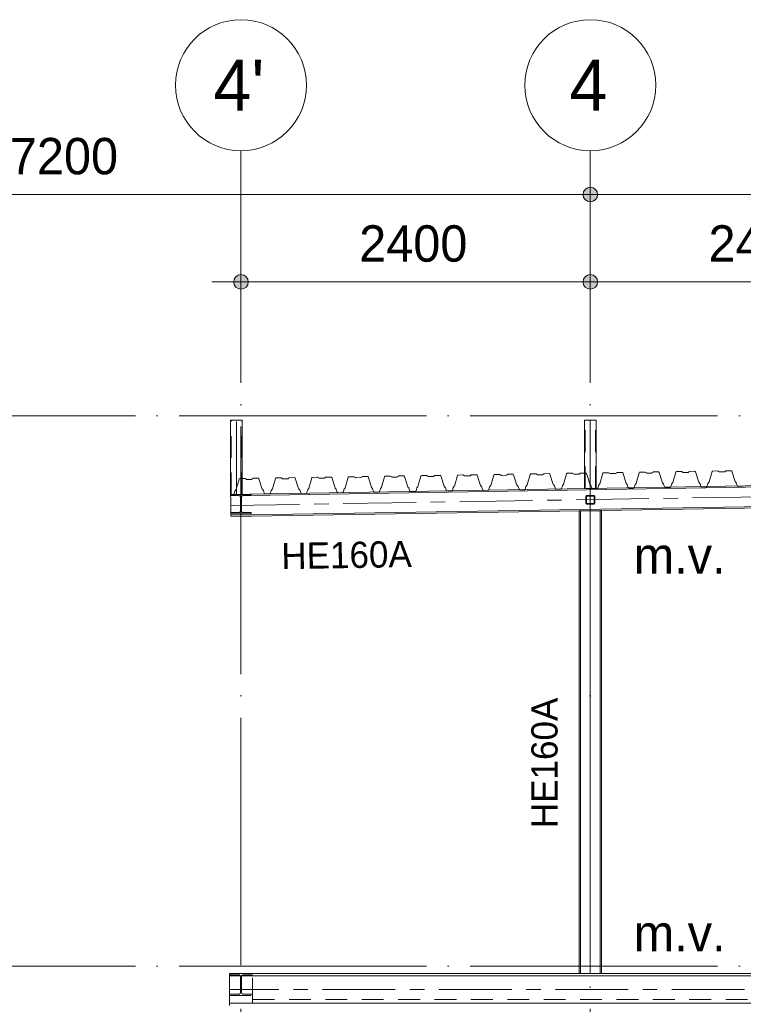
# Model space of a CAD drawing. Header units: millimetres. Extents: x 4517 to 474157, y -4632 to 9900.
# Tile 103 of 114: x 413806 to 418778, y 3138 to 9900. Entities that reach past the tile are written whole.
import ezdxf

# ---------------------------------------------------------------- set-up
doc = ezdxf.new("R2010")
doc.units = ezdxf.units.MM
for name, pattern in [('WSP_hartlijn', [800, 500, -100, 100, -100]), ('WSP_hhidden', [250, 150, -100]), ('WSP_stramienlijn', [2000, 1700, -150, 0, -150])]:
    doc.linetypes.add(name, pattern=pattern)
for name, color, linetype, lineweight in [('00_algemeen - hartlijn', 7, 'WSP_hartlijn', 13), ('00_algemeen - hhidden - 0_13mm', 7, 'WSP_hhidden', 13), ('00_maatvoering', 8, 'Continuous', 13), ('00_maatvoering-100', 8, 'Continuous', 13), ('00_text', 7, 'Continuous', 13), ('07_stramien', 4, 'Continuous', 13), ('07_stramien - levels', 7, 'Continuous', 13), ('23_vloeren', 2, 'Continuous', 18), ('28_hoofddraagconstructies - kolommen en liggers', 1, 'Continuous', 13), ('28_hoofddraagconstructies - kolommen en liggers - staal', 1, 'Continuous', 13), ('28_hoofddraagconstructies - tags', 7, 'Continuous', 18)]:
    doc.layers.add(name, color=color, linetype=linetype, lineweight=lineweight)
doc.styles.add('Revittext', font='txt', dxfattribs={"height": 250})
doc.styles.add('Revittext_1', font='txt', dxfattribs={"height": 180})
doc.styles.add('Revittext_2', font='txt', dxfattribs={"height": 350})
doc.dimstyles.new('WSP_25_-_transparant', dxfattribs={"dimscale": 304.8, "dimtxt": 252.223969, "dimasz": 1.312336, "dimexe": 0.656168, "dimexo": 0.0625, "dimgap": 0.213255, "dimtad": 1, "dimdec": 0, "dimzin": 0, "dimdsep": 46, "dimtxsty": 'Revittext', "dimblk1": 'DOTSMALL', "dimblk2": 'DOTSMALL', "dimsah": 1, "dimcen": 0.09, "dimdle": 0.656168, "dimazin": 0, "dimtfac": 1, "dimtdec": 4, "dimtix": 1, "dimtmove": 0, "dimatfit": 3, "dimfxl": 0.656168, "dimfxlon": 1, "dimtvp": 1, "dimtolj": 1, "dimtzin": 0, "dimarcsym": 2})

# ---------------------------------------------------------------- blocks, each defined once
blk = doc.blocks.new('28_WSP_SC_staal - HE v21-0 - HE160A - S235-1336410-as H')
at = {"layer": '00_algemeen - hartlijn'}
blk.add_line((-26600, 3350), (-26600, 6527.1), dxfattribs=at)
blk = doc.blocks.new('28_WSP_SF_staal - HE v21-0 - HE160A-1335089-as H')
at = {"layer": '00_algemeen - hartlijn'}
blk.add_line((-15798.9, 6782), (-29069.8, 6563.7), dxfattribs=at)
blk = doc.blocks.new('28_WSP_SC_staal - RHS v18-0 - SHSC 80x80x4 - S275-1295137-as H')
at = {"layer": '00_algemeen - hartlijn'}
blk.add_line((-26600, 6681), (-26600, 7150), dxfattribs=at)
at = {"layer": '00_algemeen - hhidden - 0_13mm'}
for p, q in [((-26636, 6681), (-26636, 7150)), ((-26564, 6681), (-26564, 7150))]:
    blk.add_line(p, q, dxfattribs=at)
blk = doc.blocks.new('28_WSP_SF_staal - HE v21-0 - HE140A-1179055-as H')
at = {"layer": '28_hoofddraagconstructies - kolommen en liggers', "linetype": 'WSP_hhidden'}
for p, q in [((-29070, 6640), (-29070, 6631.5)), ((-29070, 6631.5), (-29023.3, 6631.5)), ((-29017.3, 6631.5), (-29014.8, 6631.5)), ((-28930, 6640), (-28991.1, 6640)), ((-28985.3, 6631.5), (-28930, 6631.5)), ((-28930, 6631.5), (-28930, 6640)), ((-29002.8, 6619.5), (-29002.8, 6527.5)), ((-28997.3, 6527.5), (-28997.3, 6619.5)), ((-29014.8, 6515.5), (-29070, 6515.5)), ((-29070, 6507), (-28930, 6507)), ((-28930, 6515.5), (-28985.3, 6515.5)), ((-28930, 6507), (-28930, 6515.5))]:
    blk.add_line(p, q, dxfattribs=at)
for centre, start, end in [((-29014.8, 6619.5), 0, 90), ((-28985.3, 6619.5), 90, 180), ((-29014.8, 6527.5), 270, 0), ((-28985.3, 6527.5), 180, 270)]:
    blk.add_arc(centre, 12, start, end, dxfattribs=at)
at = {"layer": '28_hoofddraagconstructies - kolommen en liggers - staal'}
blk.add_line((-29070, 6515.5), (-29070, 6507), dxfattribs=at)
blk = doc.blocks.new('28_WSP_SF_staal - HE v21-0 - HE220B-1384946-as H')
at = {"layer": '00_algemeen - hartlijn'}
blk.add_line((-19140, 3240), (-29080, 3240), dxfattribs=at)
blk = doc.blocks.new('28_WSP_SF_staal - RHS v18-0 - SHSC 60x60x4 - S275-1328992-as H')
at = {"layer": '28_hoofddraagconstructies - kolommen en liggers', "linetype": 'WSP_hhidden'}
for p, q in [((-26578, 6632.3), (-26622, 6632.3)), ((-26622, 6628.3), (-26578, 6628.3)), ((-26600, 6633.1), (-26600, 6632.3)), ((-26630, 6624.3), (-26630, 6580.3)), ((-26626, 6580.3), (-26626, 6624.3)), ((-26578, 6576.3), (-26622, 6576.3)), ((-26622, 6572.3), (-26578, 6572.3)), ((-26574, 6624.3), (-26574, 6580.3)), ((-26570, 6580.3), (-26570, 6624.3))]:
    blk.add_line(p, q, dxfattribs=at)
for centre, major_axis, start_param, end_param in [((-26622, 6624.3), (8, 0), 1.570796, 3.141593), ((-26622, 6624.3), (4, 0), 1.570796, 3.141593), ((-26578, 6624.3), (8, 0), 0, 1.570796), ((-26578, 6624.3), (4, 0), 0, 1.570796), ((-26622, 6580.3), (8, 0), 3.141593, 4.712389), ((-26622, 6580.3), (4, 0), 3.141593, 4.712389), ((-26578, 6580.3), (8, 0), 4.712389, 6.283185), ((-26578, 6580.3), (4, 0), 4.712389, 6.283185)]:
    blk.add_ellipse(centre, major_axis=major_axis, ratio=0.999999, start_param=start_param, end_param=end_param, dxfattribs=at)
at = {"layer": '28_hoofddraagconstructies - kolommen en liggers - staal'}
for p, q in [((-26630, 6630.2), (-26630, 6624.3)), ((-26570, 6624.3), (-26570, 6630.2))]:
    blk.add_line(p, q, dxfattribs=at)
blk = doc.blocks.new('28_WSP_SC_staal - RHS v18-0 - SHSC 80x80x4 - S275-1200027-as H')
at = {"layer": '00_algemeen - hartlijn'}
blk.add_line((-29031.1, 6640.3), (-29031.1, 7150), dxfattribs=at)
at = {"layer": '00_algemeen - hhidden - 0_13mm'}
for p, q in [((-29067.1, 6640), (-29067.1, 7150)), ((-28995.1, 6640.9), (-28995.1, 7150))]:
    blk.add_line(p, q, dxfattribs=at)
at = {"layer": '28_hoofddraagconstructies - kolommen en liggers', "linetype": 'WSP_hhidden'}
for p, q in [((-28999.1, 6640), (-29047.7, 6640)), ((-29031.1, 6640), (-29031.1, 6640.3)), ((-28991.1, 6640), (-28999.1, 6640)), ((-28995.1, 6640), (-28995.1, 6640.9)), ((-28991.1, 6640), (-28991.1, 6640.9))]:
    blk.add_line(p, q, dxfattribs=at)
at = {"layer": '28_hoofddraagconstructies - kolommen en liggers - staal'}
for p, q in [((-29071.1, 7150), (-29071.1, 6640)), ((-29071.1, 7150), (-29063.1, 7150)), ((-29063.1, 7150), (-28999.1, 7150)), ((-28999.1, 7150), (-28991.1, 7150)), ((-28991.1, 6641), (-28991.1, 7150)), ((-29063.1, 6640), (-29071.1, 6640)), ((-29053.8, 6640), (-29063.1, 6640))]:
    blk.add_line(p, q, dxfattribs=at)
blk = doc.blocks.new('Floors 3 - Floors 3-1340461-as H')
at = {"layer": '23_vloeren', "linetype": 'WSP_hhidden', "lineweight": 13}
for p, q in [((-28920, 3170), (-2860, 3170)), ((-28920, 3164), (-28920, 3170)), ((-28920, 3146), (-28920, 3164))]:
    blk.add_line(p, q, dxfattribs=at)
blk = doc.blocks.new('Grid - Stramienbol 9_0mm-3500-as H')
at = {"layer": '07_stramien'}
blk.add_circle((-5000, 9450), 450, dxfattribs=at)
blk = doc.blocks.new('DIMBLOCK117-as H')
at = {"layer": '00_maatvoering-100'}
h = blk.add_hatch(color=256, dxfattribs=at)
edge = h.paths.add_edge_path()
edge.add_arc((417726.9, 8699.4), 50, 0, 360)
h = blk.add_hatch(color=256, dxfattribs=at)
edge = h.paths.add_edge_path()
edge.add_arc((424926.9, 8699.4), 50, 0, 360)
for p, q in [((417726.9, 8499.4), (417726.9, 8899.4)), ((424926.9, 8499.4), (424926.9, 8899.4)), ((424926.9, 8699.4), (417726.9, 8699.4)), ((417726.9, 8699.4), (417726.9, 8499.4)), ((424926.9, 8699.4), (424926.9, 8499.4))]:
    blk.add_line(p, q, dxfattribs=at)
for centre in [(417726.9, 8699.4), (424926.9, 8699.4)]:
    blk.add_circle(centre, 50, dxfattribs=at)
at = {"layer": '00_maatvoering-100', "color": 0, "insert": (420938.8, 9088.1), "char_height": 250, "width": 931.288, "attachment_point": 1, "line_spacing_factor": 0.931288, "style": 'Revittext'}
blk.add_mtext('7200', dxfattribs=at)
blk = doc.blocks.new('_DotSmall')
at = {"color": 0, "linetype": 'ByBlock', "const_width": 0.5}
blk.add_lwpolyline([(-0.0625, 0, 1), (0.0625, 0, 1)], format="xyb", close=True, dxfattribs=at)
blk = doc.blocks.new('DIMBLOCK118-as H')
at = {"layer": '00_maatvoering-100'}
h = blk.add_hatch(color=256, dxfattribs=at)
edge = h.paths.add_edge_path()
edge.add_arc((410526.9, 8699.4), 50, 0, 360)
h = blk.add_hatch(color=256, dxfattribs=at)
edge = h.paths.add_edge_path()
edge.add_arc((417726.9, 8699.4), 50, 0, 360)
for p, q in [((410526.9, 8499.4), (410526.9, 8899.4)), ((417726.9, 8499.4), (417726.9, 8899.4)), ((417726.9, 8699.4), (410526.9, 8699.4)), ((410526.9, 8699.4), (410526.9, 8499.4)), ((417726.9, 8699.4), (417726.9, 8499.4))]:
    blk.add_line(p, q, dxfattribs=at)
for centre in [(410526.9, 8699.4), (417726.9, 8699.4)]:
    blk.add_circle(centre, 50, dxfattribs=at)
at = {"layer": '00_maatvoering-100', "color": 0, "insert": (413738.8, 9088.1), "char_height": 250, "width": 931.288, "attachment_point": 1, "line_spacing_factor": 0.931288, "style": 'Revittext'}
blk.add_mtext('7200', dxfattribs=at)
blk = doc.blocks.new('DIMBLOCK121-as H')
at = {"layer": '00_maatvoering-100'}
h = blk.add_hatch(color=256, dxfattribs=at)
edge = h.paths.add_edge_path()
edge.add_arc((417726.9, 8099.4), 50, 0, 360)
h = blk.add_hatch(color=256, dxfattribs=at)
edge = h.paths.add_edge_path()
edge.add_arc((420126.9, 8099.4), 50, 0, 360)
for p, q in [((417726.9, 7899.4), (417726.9, 8299.4)), ((420126.9, 7899.4), (420126.9, 8299.4)), ((420126.9, 8099.4), (417726.9, 8099.4)), ((417726.9, 8099.4), (417726.9, 7899.4)), ((420126.9, 8099.4), (420126.9, 7899.4))]:
    blk.add_line(p, q, dxfattribs=at)
for centre in [(417726.9, 8099.4), (420126.9, 8099.4)]:
    blk.add_circle(centre, 50, dxfattribs=at)
at = {"layer": '00_maatvoering-100', "color": 0, "insert": (418538.8, 8488.1), "char_height": 250, "width": 931.288, "attachment_point": 1, "line_spacing_factor": 0.931288, "style": 'Revittext'}
blk.add_mtext('2400', dxfattribs=at)
blk = doc.blocks.new('DIMBLOCK122-as H')
at = {"layer": '00_maatvoering-100'}
h = blk.add_hatch(color=256, dxfattribs=at)
edge = h.paths.add_edge_path()
edge.add_arc((415326.9, 8099.4), 50, 0, 360)
h = blk.add_hatch(color=256, dxfattribs=at)
edge = h.paths.add_edge_path()
edge.add_arc((417726.9, 8099.4), 50, 0, 360)
for p, q in [((415326.9, 7899.4), (415326.9, 8299.4)), ((417726.9, 7899.4), (417726.9, 8299.4)), ((417726.9, 8099.4), (415126.9, 8099.4)), ((415326.9, 8099.4), (415326.9, 7899.4)), ((417726.9, 8099.4), (417726.9, 7899.4))]:
    blk.add_line(p, q, dxfattribs=at)
for centre in [(415326.9, 8099.4), (417726.9, 8099.4)]:
    blk.add_circle(centre, 50, dxfattribs=at)
at = {"layer": '00_maatvoering-100', "color": 0, "insert": (416138.8, 8488.1), "char_height": 250, "width": 931.288, "attachment_point": 1, "line_spacing_factor": 0.931288, "style": 'Revittext'}
blk.add_mtext('2400', dxfattribs=at)

msp = doc.modelspace()

# ---------------------------------------------------------------- linework, layer by layer
at = {"layer": '07_stramien', "linetype": 'WSP_stramienlijn'}
for p, q in [((415326.9, -4594.5), (415326.9, 9000)), ((417726.9, -4594.5), (417726.9, 9000))]:
    msp.add_line(p, q, dxfattribs=at)
at = {"layer": '07_stramien - levels', "linetype": 'WSP_stramienlijn'}
for p, q in [((404900.7, 7180), (445344.7, 7180)), ((404900.7, 3400), (445344.7, 3400))]:
    msp.add_line(p, q, dxfattribs=at)
at = {"layer": '23_vloeren'}
for p, q in [((416158.5, 6761.4), (416159.8, 6762.1)), ((416159.8, 6762.1), (416161.3, 6762.3)), ((416161.3, 6762.3), (416195.1, 6762.8)), ((416195.1, 6762.8), (416198.1, 6761.9)), ((416313.6, 6761.2), (416315.4, 6763.8)), ((416315.4, 6763.8), (416318.3, 6764.8)), ((416318.3, 6764.8), (416352.2, 6765.3)), ((416352.2, 6765.3), (416353.6, 6765.1)), ((416353.6, 6765.1), (416355, 6764.5)), ((416355, 6764.5), (416363, 6759.4)), ((416400.6, 6760), (416408.5, 6765.4)), ((416408.5, 6765.4), (416409.8, 6766)), ((416409.8, 6766), (416411.2, 6766.3)), ((416411.2, 6766.3), (416445.1, 6766.8)), ((416445.1, 6766.8), (416448.1, 6765.9)), ((416448.1, 6765.9), (416449.9, 6763.3)), ((416449.9, 6763.3), (416472.8, 6692.5)), ((416542.9, 6693.6), (416563.6, 6765.1)), ((416563.6, 6765.1), (416565.3, 6767.7)), ((416565.3, 6767.7), (416568.3, 6768.8)), ((416568.3, 6768.8), (416602.1, 6769.3)), ((416602.1, 6769.3), (416603.6, 6769.1)), ((416603.6, 6769.1), (416604.9, 6768.5)), ((416604.9, 6768.5), (416613, 6763.3)), ((416613, 6763.3), (416614.3, 6762.7)), ((416614.3, 6762.7), (416615.8, 6762.5)), ((416615.8, 6762.5), (416647.8, 6763)), ((416647.8, 6763), (416649.3, 6763.3)), ((416649.3, 6763.3), (416650.6, 6763.9)), ((416650.6, 6763.9), (416658.5, 6769.3)), ((416658.5, 6769.3), (416659.8, 6770)), ((416659.8, 6770), (416661.2, 6770.2)), ((416661.2, 6770.2), (416695.1, 6770.8)), ((416695.1, 6770.8), (416698, 6769.8)), ((416698, 6769.8), (416699.9, 6767.3)), ((416699.9, 6767.3), (416722.8, 6696.4)), ((416792.9, 6697.5), (416813.6, 6769.1)), ((416813.6, 6769.1), (416815.3, 6771.7)), ((416815.3, 6771.7), (416818.3, 6772.7)), ((416818.3, 6772.7), (416852.1, 6773.2)), ((416852.1, 6773.2), (416853.6, 6773.1)), ((416853.6, 6773.1), (416854.9, 6772.5)), ((416854.9, 6772.5), (416862.9, 6767.3)), ((416862.9, 6767.3), (416864.3, 6766.7)), ((416864.3, 6766.7), (416865.7, 6766.5)), ((416865.7, 6766.5), (416897.8, 6767)), ((416897.8, 6767), (416899.2, 6767.2)), ((416899.2, 6767.2), (416900.5, 6767.9)), ((416900.5, 6767.9), (416908.4, 6773.3)), ((416908.4, 6773.3), (416909.7, 6773.9)), ((416909.7, 6773.9), (416911.2, 6774.2)), ((416911.2, 6774.2), (416945, 6774.7)), ((416945, 6774.7), (416948, 6773.8)), ((416948, 6773.8), (416949.9, 6771.3)), ((416949.9, 6771.3), (416972.8, 6700.4)), ((417042.9, 6701.5), (417063.5, 6773.1)), ((417063.5, 6773.1), (417065.3, 6775.6)), ((417065.3, 6775.6), (417068.2, 6776.7)), ((417068.2, 6776.7), (417102.1, 6777.2)), ((417102.1, 6777.2), (417103.5, 6777)), ((417103.5, 6777), (417104.9, 6776.4)), ((417104.9, 6776.4), (417112.9, 6771.2)), ((417112.9, 6771.2), (417114.3, 6770.6)), ((417114.3, 6770.6), (417115.7, 6770.4)), ((417115.7, 6770.4), (417147.8, 6770.9)), ((417147.8, 6770.9), (417149.2, 6771.2)), ((417149.2, 6771.2), (417150.5, 6771.8)), ((417150.5, 6771.8), (417158.4, 6777.3)), ((417158.4, 6777.3), (417159.7, 6777.9)), ((417159.7, 6777.9), (417161.2, 6778.1)), ((417161.2, 6778.1), (417195, 6778.7)), ((417195, 6778.7), (417198, 6777.7)), ((417198, 6777.7), (417199.8, 6775.2)), ((417199.8, 6775.2), (417222.7, 6704.3)), ((417292.8, 6705.4), (417313.5, 6777)), ((417313.5, 6777), (417315.3, 6779.6)), ((417315.3, 6779.6), (417318.2, 6780.6)), ((417318.2, 6780.6), (417352.1, 6781.2)), ((417352.1, 6781.2), (417353.5, 6781)), ((417353.5, 6781), (417354.8, 6780.4)), ((417354.8, 6780.4), (417362.9, 6775.2)), ((417362.9, 6775.2), (417364.2, 6774.6)), ((417364.2, 6774.6), (417365.7, 6774.4)), ((417365.7, 6774.4), (417397.7, 6774.9)), ((417397.7, 6774.9), (417399.2, 6775.1)), ((417399.2, 6775.1), (417400.5, 6775.8)), ((417400.5, 6775.8), (417408.4, 6781.2)), ((417408.4, 6781.2), (417409.7, 6781.9)), ((417409.7, 6781.9), (417411.1, 6782.1)), ((417411.1, 6782.1), (417445, 6782.6)), ((417445, 6782.6), (417448, 6781.7)), ((417448, 6781.7), (417449.8, 6779.2)), ((417449.8, 6779.2), (417472.7, 6708.3)), ((417542.8, 6709.4), (417563.5, 6781)), ((417563.5, 6781), (417565.2, 6783.5)), ((417565.2, 6783.5), (417568.2, 6784.6)), ((417568.2, 6784.6), (417602, 6785.1)), ((417602, 6785.1), (417603.5, 6784.9)), ((417603.5, 6784.9), (417604.8, 6784.3)), ((417604.8, 6784.3), (417612.9, 6779.1)), ((417612.9, 6779.1), (417614.2, 6778.5)), ((417614.2, 6778.5), (417615.6, 6778.3)), ((417615.6, 6778.3), (417647.7, 6778.9)), ((417647.7, 6778.9), (417649.1, 6779.1)), ((417649.1, 6779.1), (417650.5, 6779.7)), ((417650.5, 6779.7), (417658.3, 6785.2)), ((417658.3, 6785.2), (417659.6, 6785.8)), ((417659.6, 6785.8), (417661.1, 6786)), ((417661.1, 6786), (417687.1, 6786.5)), ((417792.8, 6713.3), (417813.4, 6784.9)), ((417813.4, 6784.9), (417815.2, 6787.5)), ((417815.2, 6787.5), (417818.2, 6788.5)), ((417818.2, 6788.5), (417852, 6789.1)), ((417852, 6789.1), (417853.4, 6788.9)), ((417853.4, 6788.9), (417854.8, 6788.3)), ((417854.8, 6788.3), (417862.8, 6783.1)), ((417862.8, 6783.1), (417864.2, 6782.5)), ((417864.2, 6782.5), (417865.6, 6782.3)), ((417865.6, 6782.3), (417897.7, 6782.8)), ((417897.7, 6782.8), (417899.1, 6783)), ((417899.1, 6783), (417900.4, 6783.7)), ((417900.4, 6783.7), (417908.3, 6789.1)), ((417908.3, 6789.1), (417909.6, 6789.8)), ((417909.6, 6789.8), (417911.1, 6790)), ((417911.1, 6790), (417944.9, 6790.5)), ((417944.9, 6790.5), (417947.9, 6789.6)), ((417947.9, 6789.6), (417949.7, 6787.1)), ((417949.7, 6787.1), (417972.6, 6716.2)), ((418042.7, 6717.3), (418063.4, 6788.9)), ((418063.4, 6788.9), (418065.2, 6791.5)), ((418065.2, 6791.5), (418068.1, 6792.5)), ((418068.1, 6792.5), (418102, 6793)), ((418102, 6793), (418103.4, 6792.8)), ((418103.4, 6792.8), (418104.7, 6792.2)), ((418104.7, 6792.2), (418112.8, 6787.1)), ((418112.8, 6787.1), (418114.1, 6786.5)), ((418114.1, 6786.5), (418115.6, 6786.3)), ((418115.6, 6786.3), (418147.6, 6786.8)), ((418147.6, 6786.8), (418149.1, 6787)), ((418149.1, 6787), (418150.4, 6787.6)), ((418150.4, 6787.6), (418158.3, 6793.1)), ((418158.3, 6793.1), (418159.6, 6793.7)), ((418159.6, 6793.7), (418161, 6794)), ((418161, 6794), (418194.9, 6794.5)), ((418194.9, 6794.5), (418197.9, 6793.6)), ((418197.9, 6793.6), (418199.7, 6791)), ((418199.7, 6791), (418222.6, 6720.1)), ((418292.7, 6721.3), (418313.4, 6792.8)), ((418313.4, 6792.8), (418315.1, 6795.4)), ((418315.1, 6795.4), (418318.1, 6796.4)), ((418318.1, 6796.4), (418351.9, 6797)), ((418351.9, 6797), (418353.4, 6796.8)), ((418353.4, 6796.8), (418354.7, 6796.2)), ((418354.7, 6796.2), (418362.8, 6791)), ((418362.8, 6791), (418364.1, 6790.4)), ((418364.1, 6790.4), (418365.5, 6790.2)), ((418365.5, 6790.2), (418397.6, 6790.7)), ((418397.6, 6790.7), (418399, 6791)), ((418399, 6791), (418400.4, 6791.6)), ((418400.4, 6791.6), (418408.2, 6797)), ((418408.2, 6797), (418409.6, 6797.7)), ((418409.6, 6797.7), (418411, 6797.9)), ((418411, 6797.9), (418444.8, 6798.5)), ((418444.8, 6798.5), (418447.8, 6797.5)), ((418447.8, 6797.5), (418449.7, 6795)), ((418449.7, 6795), (418472.6, 6724.1)), ((418542.7, 6725.2), (418563.3, 6796.8)), ((418563.3, 6796.8), (418565.1, 6799.4)), ((418565.1, 6799.4), (418568.1, 6800.4)), ((418568.1, 6800.4), (418601.9, 6800.9)), ((418601.9, 6800.9), (418603.3, 6800.7)), ((418603.3, 6800.7), (418604.7, 6800.1)), ((418604.7, 6800.1), (418612.7, 6795)), ((418612.7, 6795), (418614.1, 6794.4)), ((418614.1, 6794.4), (418615.5, 6794.2)), ((418615.5, 6794.2), (418647.6, 6794.7)), ((418647.6, 6794.7), (418649, 6794.9)), ((418649, 6794.9), (418650.3, 6795.6)), ((418650.3, 6795.6), (418658.2, 6801)), ((418658.2, 6801), (418659.5, 6801.6)), ((418659.5, 6801.6), (418661, 6801.9)), ((418661, 6801.9), (418694.8, 6802.4)), ((418694.8, 6802.4), (418697.8, 6801.5)), ((418697.8, 6801.5), (418699.6, 6798.9)), ((418699.6, 6798.9), (418722.6, 6728.1)), ((415335.3, 6749.2), (415352.3, 6749.5)), ((415352.3, 6749.5), (415353.8, 6749.3)), ((415353.8, 6749.3), (415355.1, 6748.7)), ((415355.1, 6748.7), (415363.1, 6743.5)), ((415363.1, 6743.5), (415364.5, 6742.9)), ((415364.5, 6742.9), (415365.9, 6742.7)), ((415365.9, 6742.7), (415398, 6743.3)), ((415398, 6743.3), (415399.4, 6743.5)), ((415399.4, 6743.5), (415400.7, 6744.1)), ((415400.7, 6744.1), (415408.6, 6749.6)), ((415408.6, 6749.6), (415409.9, 6750.2)), ((415409.9, 6750.2), (415411.4, 6750.4)), ((415411.4, 6750.4), (415445.2, 6751)), ((415445.2, 6751), (415448.2, 6750)), ((415448.2, 6750), (415450, 6747.5)), ((415450, 6747.5), (415473, 6676.6)), ((415543, 6677.7), (415563.7, 6749.3)), ((415563.7, 6749.3), (415565.5, 6751.9)), ((415565.5, 6751.9), (415568.4, 6752.9)), ((415568.4, 6752.9), (415602.3, 6753.5)), ((415602.3, 6753.5), (415603.7, 6753.3)), ((415603.7, 6753.3), (415605.1, 6752.7)), ((415605.1, 6752.7), (415613.1, 6747.5)), ((415613.1, 6747.5), (415614.4, 6746.9)), ((415614.4, 6746.9), (415615.9, 6746.7)), ((415615.9, 6746.7), (415647.9, 6747.2)), ((415647.9, 6747.2), (415649.4, 6747.4)), ((415649.4, 6747.4), (415650.7, 6748.1)), ((415650.7, 6748.1), (415658.6, 6753.5)), ((415658.6, 6753.5), (415659.9, 6754.2)), ((415659.9, 6754.2), (415661.3, 6754.4)), ((415661.3, 6754.4), (415695.2, 6754.9)), ((415695.2, 6754.9), (415698.2, 6754)), ((415698.2, 6754), (415700, 6751.5)), ((415700, 6751.5), (415722.9, 6680.6)), ((415793, 6681.7), (415813.7, 6753.3)), ((415813.7, 6753.3), (415815.4, 6755.9)), ((415815.4, 6755.9), (415818.4, 6756.9)), ((415818.4, 6756.9), (415852.2, 6757.4)), ((415852.2, 6757.4), (415853.7, 6757.2)), ((415853.7, 6757.2), (415855, 6756.6)), ((415855, 6756.6), (415863.1, 6751.5)), ((415863.1, 6751.5), (415864.4, 6750.8)), ((415864.4, 6750.8), (415865.9, 6750.7)), ((415865.9, 6750.7), (415897.9, 6751.2)), ((415897.9, 6751.2), (415899.4, 6751.4)), ((415899.4, 6751.4), (415900.7, 6752)), ((415900.7, 6752), (415908.6, 6757.5)), ((415908.6, 6757.5), (415909.9, 6758.1)), ((415909.9, 6758.1), (415911.3, 6758.4)), ((415911.3, 6758.4), (415945.1, 6758.9)), ((415945.1, 6758.9), (415948.1, 6758)), ((415948.1, 6758), (415950, 6755.4)), ((415950, 6755.4), (415972.9, 6684.5)), ((416043, 6685.7), (416063.6, 6757.2)), ((416063.6, 6757.2), (416065.4, 6759.8)), ((416065.4, 6759.8), (416068.4, 6760.8)), ((416068.4, 6760.8), (416102.2, 6761.4)), ((416102.2, 6761.4), (416103.7, 6761.2)), ((416103.7, 6761.2), (416105, 6760.6)), ((416105, 6760.6), (416113, 6755.4)), ((416113, 6755.4), (416114.4, 6754.8)), ((416114.4, 6754.8), (416115.8, 6754.6)), ((416115.8, 6754.6), (416147.9, 6755.1)), ((416147.9, 6755.1), (416149.3, 6755.4)), ((416149.3, 6755.4), (416150.6, 6756)), ((416150.6, 6756), (416158.5, 6761.4)), ((416198.1, 6761.9), (416200, 6759.4)), ((416200, 6759.4), (416222.9, 6688.5)), ((416293, 6689.6), (416313.6, 6761.2)), ((416363, 6759.4), (416364.3, 6758.8)), ((416364.3, 6758.8), (416365.8, 6758.6)), ((416365.8, 6758.6), (416397.8, 6759.1)), ((416397.8, 6759.1), (416399.3, 6759.3)), ((416399.3, 6759.3), (416400.6, 6760)), ((416722.8, 6696.4), (416723.2, 6695.4)), ((416723.2, 6695.4), (416723.9, 6694.6)), ((416723.9, 6694.6), (416729.9, 6688.1)), ((416786.1, 6689), (416791.9, 6695.6)), ((416791.9, 6695.6), (416792.5, 6696.5)), ((416792.5, 6696.5), (416792.9, 6697.5)), ((416972.8, 6700.4), (416973.2, 6699.4)), ((416973.2, 6699.4), (416973.9, 6698.5)), ((416973.9, 6698.5), (416979.8, 6692.1)), ((417036.1, 6693), (417041.8, 6699.6)), ((417041.8, 6699.6), (417042.4, 6700.5)), ((417042.4, 6700.5), (417042.9, 6701.5)), ((417222.7, 6704.3), (417223.2, 6703.3)), ((417223.2, 6703.3), (417223.8, 6702.5)), ((417223.8, 6702.5), (417229.8, 6696)), ((417229.8, 6696), (417230.4, 6695.2)), ((417230.4, 6695.2), (417230.9, 6694.2)), ((417279.4, 6675.5), (417285, 6695)), ((417285, 6695), (417285.4, 6696)), ((417285.4, 6696), (417286, 6696.9)), ((417286, 6696.9), (417291.8, 6703.5)), ((417291.8, 6703.5), (417292.4, 6704.4)), ((417292.4, 6704.4), (417292.8, 6705.4)), ((417472.7, 6708.3), (417473.2, 6707.3)), ((417473.2, 6707.3), (417473.8, 6706.4)), ((417473.8, 6706.4), (417479.8, 6700)), ((417479.8, 6700), (417480.4, 6699.1)), ((417480.4, 6699.1), (417480.9, 6698.1)), ((417480.9, 6698.1), (417487.1, 6678.8)), ((417529.4, 6679.5), (417535, 6699)), ((417535, 6699), (417535.4, 6700)), ((417535.4, 6700), (417536, 6700.9)), ((417536, 6700.9), (417541.8, 6707.5)), ((417541.8, 6707.5), (417542.4, 6708.4)), ((417542.4, 6708.4), (417542.8, 6709.4)), ((417779.3, 6683.5), (417785, 6702.9)), ((417785, 6702.9), (417785.4, 6703.9)), ((417785.4, 6703.9), (417786, 6704.8)), ((417786, 6704.8), (417791.7, 6711.5)), ((417791.7, 6711.5), (417792.4, 6712.3)), ((417792.4, 6712.3), (417792.8, 6713.3)), ((417972.6, 6716.2), (417973.1, 6715.2)), ((417973.1, 6715.2), (417973.7, 6714.3)), ((417973.7, 6714.3), (417979.7, 6707.9)), ((417979.7, 6707.9), (417980.3, 6707)), ((417980.3, 6707), (417980.8, 6706)), ((417980.8, 6706), (417987, 6686.7)), ((418029.3, 6687.4), (418034.9, 6706.9)), ((418034.9, 6706.9), (418035.3, 6707.9)), ((418035.3, 6707.9), (418035.9, 6708.8)), ((418035.9, 6708.8), (418041.7, 6715.4)), ((418041.7, 6715.4), (418042.3, 6716.3)), ((418042.3, 6716.3), (418042.7, 6717.3)), ((418222.6, 6720.1), (418223.1, 6719.2)), ((418223.1, 6719.2), (418223.7, 6718.3)), ((418223.7, 6718.3), (418229.7, 6711.8)), ((418229.7, 6711.8), (418230.3, 6711)), ((418230.3, 6711), (418230.8, 6710)), ((418230.8, 6710), (418237, 6690.7)), ((418279.3, 6691.4), (418284.9, 6710.8)), ((418284.9, 6710.8), (418285.3, 6711.8)), ((418285.3, 6711.8), (418285.9, 6712.7)), ((418285.9, 6712.7), (418291.7, 6719.4)), ((418291.7, 6719.4), (418292.3, 6720.3)), ((418292.3, 6720.3), (418292.7, 6721.3)), ((418472.6, 6724.1), (418473, 6723.1)), ((418473, 6723.1), (418473.7, 6722.2)), ((418473.7, 6722.2), (418479.6, 6715.8)), ((418479.6, 6715.8), (418480.3, 6714.9)), ((418480.3, 6714.9), (418480.7, 6713.9)), ((418480.7, 6713.9), (418487, 6694.7)), ((418487, 6694.7), (418488.3, 6692.8)), ((418528, 6693.5), (418529.2, 6695.3)), ((418529.2, 6695.3), (418534.9, 6714.8)), ((418534.9, 6714.8), (418535.3, 6715.8)), ((418535.3, 6715.8), (418535.9, 6716.7)), ((418535.9, 6716.7), (418541.6, 6723.3)), ((418541.6, 6723.3), (418542.3, 6724.2)), ((418542.3, 6724.2), (418542.7, 6725.2)), ((418722.6, 6728.1), (418723, 6727.1)), ((418723, 6727.1), (418723.6, 6726.2)), ((418723.6, 6726.2), (418729.6, 6719.8)), ((418729.6, 6719.8), (418730.3, 6718.9)), ((418730.3, 6718.9), (418730.7, 6717.9)), ((418730.7, 6717.9), (418736.9, 6698.6)), ((418736.9, 6698.6), (418738.1, 6697)), ((415473, 6676.6), (415473.4, 6675.6)), ((415473.4, 6675.6), (415474, 6674.8)), ((415474, 6674.8), (415480, 6668.3)), ((415480, 6668.3), (415480.7, 6667.5)), ((415480.7, 6667.5), (415481.1, 6666.5)), ((415481.1, 6666.5), (415487.3, 6647.2)), ((415487.3, 6647.2), (415489.2, 6644.7)), ((415489.2, 6644.7), (415492.2, 6643.7)), ((415492.2, 6643.7), (415524.9, 6644.2)), ((415524.9, 6644.2), (415527.8, 6645.3)), ((415527.8, 6645.3), (415529.6, 6647.9)), ((415529.6, 6647.9), (415535.2, 6667.3)), ((415535.2, 6667.3), (415535.6, 6668.3)), ((415535.6, 6668.3), (415536.3, 6669.2)), ((415536.3, 6669.2), (415542, 6675.9)), ((415542, 6675.9), (415542.6, 6676.7)), ((415542.6, 6676.7), (415543, 6677.7)), ((415722.9, 6680.6), (415723.4, 6679.6)), ((415723.4, 6679.6), (415724, 6678.7)), ((415724, 6678.7), (415730, 6672.3)), ((415730, 6672.3), (415730.6, 6671.4)), ((415730.6, 6671.4), (415731.1, 6670.4)), ((415731.1, 6670.4), (415737.3, 6651.1)), ((415737.3, 6651.1), (415739.2, 6648.6)), ((415739.2, 6648.6), (415742, 6647.7)), ((415775, 6648.3), (415777.8, 6649.2)), ((415777.8, 6649.2), (415779.6, 6651.8)), ((415779.6, 6651.8), (415785.2, 6671.3)), ((415785.2, 6671.3), (415785.6, 6672.3)), ((415785.6, 6672.3), (415786.2, 6673.2)), ((415786.2, 6673.2), (415792, 6679.8)), ((415792, 6679.8), (415792.6, 6680.7)), ((415792.6, 6680.7), (415793, 6681.7)), ((415972.9, 6684.5), (415973.3, 6683.6)), ((415973.3, 6683.6), (415974, 6682.7)), ((415974, 6682.7), (415980, 6676.2)), ((415980, 6676.2), (415980.6, 6675.4)), ((415980.6, 6675.4), (415981, 6674.4)), ((415981, 6674.4), (415987.3, 6655.1)), ((415987.3, 6655.1), (415989.1, 6652.6)), ((415989.1, 6652.6), (415991.5, 6651.8)), ((416025.5, 6652.4), (416027.8, 6653.2)), ((416027.8, 6653.2), (416029.5, 6655.8)), ((416029.5, 6655.8), (416035.2, 6675.2)), ((416035.2, 6675.2), (416035.6, 6676.2)), ((416035.6, 6676.2), (416036.2, 6677.1)), ((416036.2, 6677.1), (416042, 6683.8)), ((416042, 6683.8), (416042.6, 6684.7)), ((416042.6, 6684.7), (416043, 6685.7)), ((416222.9, 6688.5), (416223.3, 6687.5)), ((416223.3, 6687.5), (416224, 6686.6)), ((416224, 6686.6), (416229.9, 6680.2)), ((416229.9, 6680.2), (416230.6, 6679.3)), ((416230.6, 6679.3), (416231, 6678.3)), ((416231, 6678.3), (416237.2, 6659.1)), ((416237.2, 6659.1), (416239.1, 6656.5)), ((416239.1, 6656.5), (416241, 6655.9)), ((416275.9, 6656.5), (416277.8, 6657.1)), ((416277.8, 6657.1), (416279.5, 6659.7)), ((416279.5, 6659.7), (416285.1, 6679.2)), ((416285.1, 6679.2), (416285.6, 6680.2)), ((416285.6, 6680.2), (416286.2, 6681.1)), ((416286.2, 6681.1), (416291.9, 6687.7)), ((416291.9, 6687.7), (416292.5, 6688.6)), ((416292.5, 6688.6), (416293, 6689.6)), ((416472.8, 6692.5), (416473.3, 6691.5)), ((416473.3, 6691.5), (416473.9, 6690.6)), ((416473.9, 6690.6), (416479.9, 6684.2)), ((416479.9, 6684.2), (416480.5, 6683.3)), ((416480.5, 6683.3), (416481, 6682.3)), ((416481, 6682.3), (416487.2, 6663)), ((416487.2, 6663), (416489.1, 6660.5)), ((416489.1, 6660.5), (416490.5, 6660)), ((416526.4, 6660.6), (416527.7, 6661.1)), ((416527.7, 6661.1), (416529.5, 6663.7)), ((416529.5, 6663.7), (416535.1, 6683.2)), ((416535.1, 6683.2), (416535.5, 6684.2)), ((416535.5, 6684.2), (416536.1, 6685)), ((416536.1, 6685), (416541.9, 6691.7)), ((416541.9, 6691.7), (416542.5, 6692.6)), ((416542.5, 6692.6), (416542.9, 6693.6)), ((416729.9, 6688.1), (416730.5, 6687.2)), ((416730.5, 6687.2), (416730.9, 6686.3)), ((416730.9, 6686.3), (416737.2, 6667)), ((416737.2, 6667), (416739, 6664.4)), ((416777.7, 6665), (416779.5, 6667.6)), ((416779.5, 6667.6), (416785.1, 6687.1)), ((416785.1, 6687.1), (416785.5, 6688.1)), ((416785.5, 6688.1), (416786.1, 6689)), ((416979.8, 6692.1), (416980.5, 6691.2)), ((416980.5, 6691.2), (416980.9, 6690.2)), ((416980.9, 6690.2), (416987.1, 6670.9)), ((416987.1, 6670.9), (416989, 6668.4)), ((417027.7, 6669), (417029.4, 6671.6)), ((417029.4, 6671.6), (417035, 6691.1)), ((417035, 6691.1), (417035.5, 6692.1)), ((417035.5, 6692.1), (417036.1, 6693)), ((417230.9, 6694.2), (417237.1, 6674.9)), ((417237.1, 6674.9), (417239, 6672.3)), ((417277.6, 6673), (417279.4, 6675.5)), ((417487.1, 6678.8), (417488.9, 6676.4)), ((417527.7, 6677), (417529.4, 6679.5)), ((417777.8, 6681.2), (417779.3, 6683.5)), ((417987, 6686.7), (417988.6, 6684.6)), ((418027.8, 6685.3), (418029.3, 6687.4)), ((418237, 6690.7), (418238.4, 6688.7)), ((418277.9, 6689.4), (418279.3, 6691.4))]:
    msp.add_line(p, q, dxfattribs=at)
at = {"layer": '23_vloeren', "linetype": 'WSP_hhidden', "lineweight": 13}
for p, q in [((417687.2, 6786.5), (417694.9, 6786.6)), ((417694.9, 6786.6), (417697.9, 6785.6)), ((417697.9, 6785.6), (417699.8, 6783.1)), ((417699.8, 6783.1), (417722.7, 6712.2)), ((415295.8, 6683.2), (415313.7, 6745.4)), ((415313.7, 6745.4), (415315.5, 6747.9)), ((415315.5, 6747.9), (415318.5, 6749)), ((415318.5, 6749), (415335.3, 6749.2)), ((417722.7, 6712.2), (417723.1, 6711.2)), ((417723.1, 6711.2), (417723.8, 6710.4)), ((417723.8, 6710.4), (417729.7, 6703.9)), ((417729.7, 6703.9), (417730.4, 6703.1)), ((417730.4, 6703.1), (417730.8, 6702.1)), ((417730.8, 6702.1), (417737.1, 6682.8)), ((418738.2, 6696.9), (418738.8, 6696.1)), ((418738.8, 6696.1), (418741.8, 6695.1)), ((418741.8, 6695.1), (418774.5, 6695.7)), ((418774.5, 6695.7), (418777.4, 6696.7)), ((418777.4, 6696.7), (418778, 6697.6)), ((415259.3, 6640), (415274.9, 6640.3)), ((415274.9, 6640.3), (415277.9, 6641.3)), ((415277.9, 6641.3), (415279.6, 6643.9)), ((415279.6, 6643.9), (415285.3, 6663.4)), ((415285.3, 6663.4), (415285.7, 6664.4)), ((415285.7, 6664.4), (415286.3, 6665.3)), ((415286.3, 6665.3), (415292.1, 6671.9)), ((415292.1, 6671.9), (415292.7, 6672.8)), ((415292.7, 6672.8), (415293.1, 6673.8)), ((415293.1, 6673.8), (415295.7, 6682.9)), ((415991.8, 6651.7), (415992.1, 6651.6)), ((415992.1, 6651.6), (416024.8, 6652.2)), ((416024.8, 6652.2), (416025.2, 6652.3)), ((416241.3, 6655.8), (416242.1, 6655.6)), ((416242.1, 6655.6), (416274.8, 6656.1)), ((416274.8, 6656.1), (416275.6, 6656.4)), ((416490.8, 6659.9), (416492, 6659.5)), ((416492, 6659.5), (416524.8, 6660.1)), ((416524.8, 6660.1), (416526.1, 6660.5)), ((416739, 6664.4), (416740, 6664.1)), ((416740.3, 6664), (416742, 6663.5)), ((416742, 6663.5), (416774.7, 6664)), ((416774.7, 6664), (416776.5, 6664.6)), ((416776.8, 6664.7), (416777.7, 6665)), ((416989, 6668.4), (416989.5, 6668.2)), ((416989.8, 6668.1), (416992, 6667.5)), ((416992, 6667.5), (417024.7, 6668)), ((417024.7, 6668), (417026.9, 6668.8)), ((417027.2, 6668.9), (417027.7, 6669)), ((417239.3, 6672.2), (417242, 6671.4)), ((417242, 6671.4), (417274.7, 6671.9)), ((417274.7, 6671.9), (417277.4, 6672.9)), ((417488.9, 6676.4), (417488.9, 6676.3)), ((417488.9, 6676.3), (417491.9, 6675.4)), ((417491.9, 6675.4), (417524.6, 6675.9)), ((417524.6, 6675.9), (417527.6, 6676.9)), ((417527.6, 6676.9), (417527.7, 6677)), ((417737.1, 6682.8), (417738.9, 6680.3)), ((417738.9, 6680.3), (417741.9, 6679.3)), ((417741.9, 6679.3), (417774.6, 6679.8)), ((417774.6, 6679.8), (417777.6, 6680.9)), ((417777.6, 6680.9), (417777.7, 6681.1)), ((417988.6, 6684.6), (417988.9, 6684.2)), ((417988.9, 6684.2), (417991.9, 6683.3)), ((417991.9, 6683.3), (418024.6, 6683.8)), ((418024.6, 6683.8), (418027.5, 6684.8)), ((418027.5, 6684.8), (418027.8, 6685.2)), ((418238.5, 6688.7), (418238.8, 6688.2)), ((418238.8, 6688.2), (418241.8, 6687.2)), ((418241.8, 6687.2), (418274.5, 6687.8)), ((418274.5, 6687.8), (418277.5, 6688.8)), ((418277.5, 6688.8), (418277.9, 6689.3)), ((418488.3, 6692.8), (418488.8, 6692.1)), ((418488.8, 6692.1), (418491.8, 6691.2)), ((418491.8, 6691.2), (418524.5, 6691.7)), ((418524.5, 6691.7), (418527.5, 6692.7)), ((418527.5, 6692.7), (418528, 6693.5)), ((415406.9, 3170), (415406.9, 3350))]:
    msp.add_line(p, q, dxfattribs=at)
at = {"layer": '28_hoofddraagconstructies - kolommen en liggers', "linetype": 'WSP_hhidden'}
for p, q in [((415246.9, 3341), (415308.9, 3341)), ((415323.9, 3326), (415323.9, 3222)), ((415329.9, 3222), (415329.9, 3326)), ((415344.9, 3341), (415406.9, 3341)), ((415308.9, 3207), (415246.9, 3207)), ((415246.9, 3198), (415406.9, 3198)), ((415406.9, 3207), (415344.9, 3207))]:
    msp.add_line(p, q, dxfattribs=at)
for centre, start, end in [((415308.9, 3326), 0, 90), ((415344.9, 3326), 90, 180), ((415308.9, 3222), 270, 0), ((415344.9, 3222), 180, 270)]:
    msp.add_arc(centre, 15, start, end, dxfattribs=at)
at = {"layer": '28_hoofddraagconstructies - kolommen en liggers - staal'}
for p, q in [((417686.9, 7150), (417686.9, 6681)), ((417686.9, 7150), (417694.9, 7150)), ((417694.9, 7150), (417758.9, 7150)), ((417758.9, 7150), (417766.9, 7150)), ((417766.9, 6681), (417766.9, 7150)), ((428526.7, 6858), (415255.8, 6639.7)), ((428526.9, 6849), (415255.9, 6630.7)), ((428529.1, 6715), (415258.1, 6496.7)), ((428529.2, 6706), (415258.3, 6487.7)), ((415255.9, 6630.7), (415255.8, 6639.7)), ((415256.2, 6615.7), (415255.9, 6630.7)), ((417694.9, 6681), (417686.9, 6681)), ((417758.9, 6681), (417694.9, 6681)), ((417763.9, 6681), (417758.9, 6681)), ((415257.9, 6511.7), (415256.2, 6615.7)), ((415258.1, 6496.7), (415257.9, 6511.7)), ((415258.3, 6487.7), (415258.1, 6496.7)), ((417650.9, 6527.1), (417659.9, 6527.1)), ((417650.9, 6527.1), (417650.9, 3350)), ((417659.9, 6527.1), (417674.9, 6527.1)), ((417659.9, 6527.1), (417659.9, 3350)), ((417674.9, 6527.1), (417778.9, 6527.1)), ((417778.9, 6527.1), (417793.9, 6527.1)), ((417793.9, 6527.1), (417802.9, 6527.1)), ((417793.9, 6527.1), (417793.9, 3350)), ((417802.9, 6527.1), (417802.9, 3350)), ((415246.9, 3334), (415246.9, 3350)), ((425186.9, 3350), (415246.9, 3350)), ((415246.9, 3316), (415246.9, 3334)), ((425186.9, 3334), (415246.9, 3334)), ((415246.9, 3164), (415246.9, 3316)), ((415246.9, 3146), (415246.9, 3164)), ((415246.9, 3130), (415246.9, 3146)), ((425107.2, 3146), (415246.9, 3146))]:
    msp.add_line(p, q, dxfattribs=at)

# ---------------------------------------------------------------- block references
at = {"layer": '00_algemeen - hartlijn'}
for name in ['28_WSP_SF_staal - HE v21-0 - HE160A-1335089-as H', '28_WSP_SC_staal - HE v21-0 - HE160A - S235-1336410-as H']:
    msp.add_blockref(name, (444326.9, 0), dxfattribs=at)
at = {"layer": '00_algemeen - hhidden - 0_13mm'}
msp.add_blockref('28_WSP_SC_staal - RHS v18-0 - SHSC 80x80x4 - S275-1295137-as H', (444326.9, 0), dxfattribs=at)
at = {"layer": '07_stramien'}
for p in [(420326.9, 0), (422726.9, 0)]:
    msp.add_blockref('Grid - Stramienbol 9_0mm-3500-as H', p, dxfattribs=at)
at = {"layer": '23_vloeren', "linetype": 'WSP_hhidden', "lineweight": 13}
msp.add_blockref('Floors 3 - Floors 3-1340461-as H', (444326.9, 0), dxfattribs=at)
at = {"layer": '28_hoofddraagconstructies - kolommen en liggers', "linetype": 'WSP_hhidden'}
for name in ['28_WSP_SC_staal - RHS v18-0 - SHSC 80x80x4 - S275-1200027-as H', '28_WSP_SF_staal - HE v21-0 - HE140A-1179055-as H', '28_WSP_SF_staal - RHS v18-0 - SHSC 60x60x4 - S275-1328992-as H', '28_WSP_SF_staal - HE v21-0 - HE220B-1384946-as H']:
    msp.add_blockref(name, (444326.9, 0), dxfattribs=at)

# ---------------------------------------------------------------- texts
at = {"layer": '00_text', "lineweight": 18, "char_height": 250, "width": 817.721, "attachment_point": 1, "style": 'Revittext'}
for insert in [(418024.9, 6345.3), (418024.9, 3751.6)]:
    msp.add_mtext('m.v.', dxfattribs=dict(at, insert=insert))
at = {"layer": '07_stramien', "char_height": 350, "attachment_point": 1, "style": 'Revittext_2'}
for s, insert, width in [("4'", (415138.2, 9625.6), 448.945), ('4', (417584.2, 9625.6), 336.709)]:
    msp.add_mtext(s, dxfattribs=dict(at, insert=insert, width=width))
at = {"layer": '28_hoofddraagconstructies - tags', "lineweight": 13, "insert": (415602.4, 6306.2), "char_height": 180, "width": 1122.362, "attachment_point": 1, "rotation": 0.94258, "style": 'Revittext_1'}
msp.add_mtext('HE160A', dxfattribs=at)
at = {"layer": '28_hoofddraagconstructies - tags', "lineweight": 13, "insert": (417321.9, 4347.5), "char_height": 180, "width": 1122.362, "attachment_point": 1, "rotation": 90, "style": 'Revittext_1', "bg_fill": 3, "box_fill_scale": 1.25, "bg_fill_color": 256, "bg_fill_true_color": 13158600, "bg_fill_transparency": 0}
msp.add_mtext('HE160A', dxfattribs=at)

# ---------------------------------------------------------------- dimensions: what is measured, and where the dimension line sits
at = {"layer": '00_maatvoering'}
for base, p1, p2, override, picture, middle in [((410526.9, 8699.4), (417726.9, 8499.4), (410526.9, 8499.4), {"dimpost": '<>', "dimfxl": 7200}, 'DIMBLOCK118-as H', (414126.9, 8892)), ((417726.9, 8699.4), (424926.9, 8499.4), (417726.9, 8499.4), {"dimpost": '<>', "dimfxl": 7200}, 'DIMBLOCK117-as H', (421326.9, 8892)), ((415326.9, 8099.4), (417726.9, 7899.4), (415326.9, 7899.4), {"dimpost": '<>', "dimfxl": 2400}, 'DIMBLOCK122-as H', (416526.9, 8292)), ((417726.9, 8099.4), (420126.9, 7899.4), (417726.9, 7899.4), {"dimpost": '<>', "dimfxl": 2400}, 'DIMBLOCK121-as H', (418926.9, 8292))]:
    dim = msp.add_linear_dim(base=base, p1=p1, p2=p2, dimstyle='WSP_25_-_transparant', override=override, dxfattribs=at)
    dim.commit()
    dim.dimension.update_dxf_attribs({"geometry": picture, "text_midpoint": middle})

doc.saveas('drawing.dxf')
